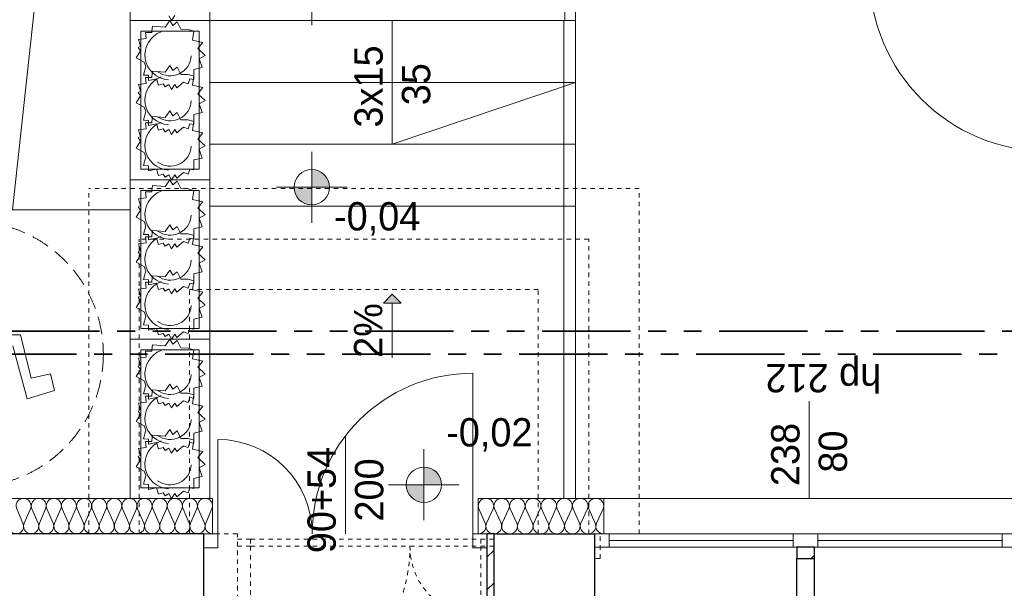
# Model space of a CAD drawing. Extents: x -220425 to -93252, y -20065 to 80294.
# Tile 100 of 103: x -108782 to -103219, y 2337 to 5549. Entities that reach past the tile are written whole.
import ezdxf

# ---------------------------------------------------------------- set-up
doc = ezdxf.new("R2010")
doc.units = 0
doc.header["$MEASUREMENT"] = 0
doc.set_wipeout_variables(frame=1)
for name, pattern in [('Hidden Line', [50, 25, -25]), ('Krawędzie ukryte', [150, 100, -50]), ('PHANTOM2', [1.25, 0.625, -0.125, 0.125, -0.125, 0.125, -0.125])]:
    doc.linetypes.add(name, pattern=pattern)
for name, color, linetype, lineweight in [('#CIEPŁO', 252, 'Continuous', 30), ('Arch opisy_Nr_Pióra__21', 7, 'Continuous', 9), ('Arch schody_Nr_Pióra__21', 7, 'Continuous', 9), ('arch spadki_Nr_Pióra__21', 7, 'Continuous', 9), ('ARCH TABELA_Nr_Pióra__21', 7, 'Continuous', 9), ('Arch wyburzenia_Nr_Pióra__46', 5, 'Continuous', 13), ('Arch ściany nośne_Nr_Pióra__21', 7, 'Continuous', 9), ('Arch ściany nośne_Nr_Pióra__27', 7, 'Continuous', 30), ('INWENT RZĘDNE_Nr_Pióra__21', 7, 'Continuous', 9), ('INWENT. DRZWI_Nr_Pióra__101', 8, 'Continuous', 13), ('INWENT.ŚCIANY_Nr_Pióra__1', 7, 'Continuous', 25), ('INWENT.ŚCIANY_Nr_Pióra__101', 8, 'Continuous', 13), ('PODKŁAD', 252, 'Continuous', 35)]:
    doc.layers.add(name, color=color, linetype=linetype, lineweight=lineweight)
doc.layers.add('#kan_san-op', color=34, linetype='Continuous')
for name, color, linetype, lineweight, true_color in [('Arch drzwi_Nr_Pióra__4', 7, 'Continuous', 9, 0x029e21), ('Arch ocieplenie_Nr_Pióra__22', 7, 'Continuous', 9, 0x7f7f7f), ('Arch okna_Nr_Pióra__4', 7, 'Continuous', 9, 0x029e21), ('Arch wyposarzenie_Nr_Pióra__2', 7, 'Continuous', 13, 0x7f7f7f), ('Arch wyposarzenie_Nr_Pióra__4', 7, 'Continuous', 9, 0x029e21)]:
    doc.layers.add(name, color=color, linetype=linetype, lineweight=lineweight, true_color=true_color)
doc.styles.add('GENERATED_STYLE_2', font='txt')
doc.styles.add('GENERATED_STYLE_6', font='txt')
pattern_1 = [(45, (0, 0), (-91.92388, 91.92388), [])]

# ---------------------------------------------------------------- blocks, each defined once
blk = doc.blocks.new('parter')
at = {"layer": 'Arch schody_Nr_Pióra__21', "linetype": 'Continuous'}
blk.add_hatch(color=252, dxfattribs=at).paths.add_polyline_path([(-170537.4, 3998.4), (-170487.4, 3948.4), (-170587.4, 3948.4)], flags=0)
at = {"layer": 'Arch ściany nośne_Nr_Pióra__21', "linetype": 'Continuous'}
h = blk.add_hatch(dxfattribs=at)
h.set_pattern_fill('Common_Brick', color=252, style=0, pattern_type=2)
h.set_pattern_definition(pattern_1)
h.paths.add_polyline_path([(-169962.4, 2214.9), (-169962.4, 2644.9), (-170002.4, 2644.9), (-170002.4, 2214.9)], flags=0)
h = blk.add_hatch(dxfattribs=at)
h.set_pattern_fill('Common_Brick', color=252, style=0, pattern_type=2)
h.set_pattern_definition(pattern_1)
h.paths.add_polyline_path([(-168252.4, 2504.9), (-168152.4, 2504.9), (-168152.4, 2569.9), (-168252.4, 2569.9)], flags=0)
at = {"layer": 'INWENT RZĘDNE_Nr_Pióra__21', "linetype": 'Continuous'}
for points in [[(-170992.1, 4602.2), (-170892.1, 4602.2), (-170899.7, 4640.4), (-170921.4, 4672.9), (-170953.8, 4694.6), (-170992.1, 4702.2)], [(-170992.1, 4602.2), (-171092.1, 4602.2), (-171084.5, 4563.9), (-171062.8, 4531.5), (-171030.4, 4509.8), (-170992.1, 4502.2)], [(-170358.5, 2922.1), (-170258.5, 2922.1), (-170266.2, 2960.4), (-170287.8, 2992.8), (-170320.3, 3014.5), (-170358.5, 3022.1)], [(-170358.5, 2922.1), (-170458.5, 2922.1), (-170450.9, 2883.8), (-170429.3, 2851.4), (-170396.8, 2829.7), (-170358.5, 2822.1)]]:
    blk.add_hatch(color=252, dxfattribs=at).paths.add_polyline_path(points, flags=0)
at = {"layer": 'Arch drzwi_Nr_Pióra__4', "color": 252, "linetype": 'Continuous'}
for p, q in [((-170082.4, 2644.9), (-170082.4, 3552.1)), ((-171522.4, 2644.9), (-171522.4, 3177.7)), ((-171602.4, 2644.9), (-171602.4, 2564.9)), ((-171602.4, 2644.9), (-171602.4, 2564.9)), ((-171522.4, 2644.9), (-171602.4, 2644.9)), ((-171602.4, 2644.9), (-171602.4, 2564.9)), ((-171522.4, 2564.9), (-171522.4, 2644.9)), ((-170082.4, 2644.9), (-170082.4, 2564.9)), ((-170002.4, 2644.9), (-170082.4, 2644.9)), ((-170002.4, 2564.9), (-170002.4, 2644.9)), ((-170002.4, 2644.9), (-170002.4, 2564.9)), ((-170002.4, 2644.9), (-170002.4, 2564.9)), ((-171602.4, 2564.9), (-171522.4, 2564.9)), ((-170082.4, 2564.9), (-170002.4, 2564.9))]:
    blk.add_line(p, q, dxfattribs=at)
for centre, radius, start, end in [((-170082.4, 2644.9), 907.2, 90, 180), ((-171522.4, 2644.9), 532.8, 0, 90)]:
    blk.add_arc(centre, radius, start, end, dxfattribs=at)
at = {"layer": 'Arch ocieplenie_Nr_Pióra__22', "color": 252, "linetype": 'Continuous'}
for p, q in [((-172659.2, 2785.3), (-172623.7, 2704.4)), ((-172616.5, 2704.4), (-172581, 2785.3)), ((-172573.8, 2785.3), (-172538.3, 2704.4)), ((-172531.1, 2704.4), (-172495.6, 2785.3)), ((-172488.4, 2785.3), (-172452.8, 2704.4)), ((-172445.7, 2704.4), (-172410.1, 2785.3)), ((-172403, 2785.3), (-172367.4, 2704.4)), ((-172360.3, 2704.4), (-172324.7, 2785.3)), ((-172317.5, 2785.3), (-172282, 2704.4)), ((-172274.8, 2704.4), (-172239.3, 2785.3)), ((-172232.1, 2785.3), (-172196.6, 2704.4)), ((-172189.4, 2704.4), (-172153.9, 2785.3)), ((-172146.7, 2785.3), (-172111.2, 2704.4)), ((-172104, 2704.4), (-172068.5, 2785.3)), ((-172061.3, 2785.3), (-172025.8, 2704.4)), ((-172018.6, 2704.4), (-171983.1, 2785.3)), ((-171975.9, 2785.3), (-171940.3, 2704.4)), ((-171933.2, 2704.4), (-171897.6, 2785.3)), ((-171890.5, 2785.3), (-171854.9, 2704.4)), ((-171847.8, 2704.4), (-171812.2, 2785.3)), ((-171805, 2785.3), (-171769.5, 2704.4)), ((-171762.3, 2704.4), (-171726.8, 2785.3)), ((-171719.6, 2785.3), (-171684.1, 2704.4)), ((-171676.9, 2704.4), (-171641.4, 2785.3)), ((-171634.2, 2785.3), (-171598.7, 2704.4)), ((-171591.5, 2704.4), (-171556, 2785.3)), ((-170048.7, 2785.3), (-170011.7, 2704.4)), ((-170004.3, 2704.4), (-169967.4, 2785.3)), ((-169959.9, 2785.3), (-169923, 2704.4)), ((-169915.5, 2704.4), (-169878.6, 2785.3)), ((-169871.2, 2785.3), (-169834.2, 2704.4)), ((-169826.8, 2704.4), (-169789.9, 2785.3)), ((-169782.4, 2785.3), (-169745.5, 2704.4)), ((-169738, 2704.4), (-169701.1, 2785.3)), ((-169693.7, 2785.3), (-169656.7, 2704.4)), ((-169649.3, 2704.4), (-169612.4, 2785.3)), ((-169604.9, 2785.3), (-169568, 2704.4)), ((-169560.5, 2704.4), (-169523.6, 2785.3)), ((-169516.2, 2785.3), (-169479.2, 2704.4)), ((-169471.8, 2704.4), (-169434.9, 2785.3)), ((-169427.4, 2785.3), (-169390.5, 2704.4)), ((-169383, 2704.4), (-169346.1, 2785.3))]:
    blk.add_line(p, q, dxfattribs=at)
for centre, major_axis, ratio, start_param, end_param in [((-172620.1, 2802.3), (42.7, 0), 0.995956, 5.870392, 9.837571), ((-172534.7, 2802.3), (42.7, 0), 0.995956, 5.870392, 9.837571), ((-172449.3, 2802.3), (42.7, 0), 0.995956, 5.870392, 9.837571), ((-172363.8, 2802.3), (42.7, 0), 0.995956, 5.870392, 9.837571), ((-172278.4, 2802.3), (42.7, 0), 0.995956, 5.870392, 9.837571), ((-172193, 2802.3), (42.7, 0), 0.995956, 5.870392, 9.837571), ((-172107.6, 2802.3), (42.7, 0), 0.995956, 5.870392, 9.837571), ((-172022.2, 2802.3), (42.7, 0), 0.995956, 5.870392, 9.837571), ((-171936.8, 2802.3), (42.7, 0), 0.995956, 5.870392, 9.837571), ((-171851.3, 2802.3), (42.7, 0), 0.995956, 5.870392, 9.837571), ((-171765.9, 2802.3), (42.7, 0), 0.995956, 5.870392, 9.837571), ((-171680.5, 2802.3), (42.7, 0), 0.995956, 5.870392, 9.837571), ((-171595.1, 2802.3), (42.7, 0), 0.995956, 5.870392, 9.837571), ((-170008, 2802.3), (44.4, 0), 0.958549, 5.870392, 9.837571), ((-169919.3, 2802.3), (44.4, 0), 0.958549, 5.870392, 9.837571), ((-169830.5, 2802.3), (44.4, 0), 0.958549, 5.870392, 9.837571), ((-169741.8, 2802.3), (44.4, 0), 0.958549, 5.870392, 9.837571), ((-169653, 2802.3), (44.4, 0), 0.958549, 5.870392, 9.837571), ((-169564.3, 2802.3), (44.4, 0), 0.958549, 5.870392, 9.837571), ((-169475.5, 2802.3), (44.4, 0), 0.958549, 5.870392, 9.837571), ((-169386.8, 2802.3), (44.4, 0), 0.958549, 5.870392, 9.837571), ((-172662.8, 2687.4), (42.7, 0), 0.995956, 2.7288, 6.695979), ((-172577.4, 2687.4), (42.7, 0), 0.995956, 2.7288, 6.695979), ((-172492, 2687.4), (42.7, 0), 0.995956, 2.7288, 6.695979), ((-172406.5, 2687.4), (42.7, 0), 0.995956, 2.7288, 6.695979), ((-172321.1, 2687.4), (42.7, 0), 0.995956, 2.7288, 6.695979), ((-172235.7, 2687.4), (42.7, 0), 0.995956, 2.7288, 6.695979), ((-172150.3, 2687.4), (42.7, 0), 0.995956, 2.7288, 6.695979), ((-172064.9, 2687.4), (42.7, 0), 0.995956, 2.7288, 6.695979), ((-171979.5, 2687.4), (42.7, 0), 0.995956, 2.7288, 6.695979), ((-171894, 2687.4), (42.7, 0), 0.995956, 2.7288, 6.695979), ((-171808.6, 2687.4), (42.7, 0), 0.995956, 2.7288, 6.695979), ((-171723.2, 2687.4), (42.7, 0), 0.995956, 2.7288, 6.695979), ((-171637.8, 2687.4), (42.7, 0), 0.995956, 2.7288, 6.695979), ((-171552.4, 2687.4), (42.7, 0), 0.995956, 2.7288, 4.712389), ((-170052.4, 2687.4), (44.4, 0), 0.958549, 4.712389, 6.695979), ((-169963.6, 2687.4), (44.4, 0), 0.958549, 2.7288, 6.695979), ((-169874.9, 2687.4), (44.4, 0), 0.958549, 2.7288, 6.695979), ((-169786.1, 2687.4), (44.4, 0), 0.958549, 2.7288, 6.695979), ((-169697.4, 2687.4), (44.4, 0), 0.958549, 2.7288, 6.695979), ((-169608.6, 2687.4), (44.4, 0), 0.958549, 2.7288, 6.695979), ((-169519.9, 2687.4), (44.4, 0), 0.958549, 2.7288, 6.695979), ((-169431.1, 2687.4), (44.4, 0), 0.958549, 2.7288, 6.695979), ((-169342.4, 2687.4), (44.4, 0), 0.958549, 2.7288, 4.712389)]:
    blk.add_ellipse(centre, major_axis=major_axis, ratio=ratio, start_param=start_param, end_param=end_param, dxfattribs=at)
at = {"layer": 'Arch okna_Nr_Pióra__4', "color": 252, "linetype": 'Continuous'}
for p, q in [((-168182.4, 2844.9), (-168182.4, 3394.9)), ((-170802.4, 2644.9), (-170802.4, 3194.9)), ((-169342.4, 2844.9), (-167022.4, 2844.9)), ((-169392.4, 2644.9), (-167012.4, 2644.9)), ((-169312.4, 2569.9), (-169312.4, 2644.9)), ((-168272.4, 2569.9), (-168272.4, 2644.9)), ((-168132.4, 2569.9), (-168132.4, 2644.9)), ((-167092.4, 2569.9), (-167092.4, 2644.9)), ((-169392.4, 2569.9), (-167012.4, 2569.9)), ((-169312.4, 2607.4), (-168272.4, 2607.4)), ((-168132.4, 2607.4), (-167092.4, 2607.4))]:
    blk.add_line(p, q, dxfattribs=at)
at = {"layer": 'Arch opisy_Nr_Pióra__21', "color": 252, "linetype": 'Krawędzie ukryte'}
blk.add_circle((-172919.6, 3659.9), 750, dxfattribs=at)
at = {"layer": 'Arch schody_Nr_Pióra__21', "color": 252, "linetype": 'Continuous'}
for p, q in [((-172682.4, 4474.9), (-172017.4, 10594.9)), ((-172017.4, 4474.9), (-172017.4, 10594.9)), ((-169502.4, 6804.9), (-169502.4, 5544.9)), ((-169562.4, 5544.9), (-169562.4, 6744.9)), ((-172017.4, 6444.9), (-172017.4, 5544.9)), ((-171567.4, 5544.9), (-171567.4, 6444.9)), ((-171567.4, 5544.9), (-172017.4, 5544.9)), ((-172017.4, 5544.9), (-172017.4, 4644.9)), ((-171567.4, 5544.9), (-172017.4, 5544.9)), ((-171567.4, 4644.9), (-171567.4, 5544.9)), ((-169502.4, 5544.9), (-171567.4, 5544.9)), ((-170537.4, 5544.9), (-170537.4, 4844.9)), ((-169567.4, 2844.9), (-169567.4, 5544.9)), ((-169502.4, 2844.9), (-169502.4, 5544.9)), ((-171957.4, 5484.9), (-171957.4, 4704.9)), ((-171627.4, 5484.9), (-171957.4, 5484.9)), ((-171627.4, 4704.9), (-171627.4, 5484.9)), ((-169502.4, 5194.9), (-171567.4, 5194.9)), ((-170537.4, 4844.9), (-169502.4, 5194.9)), ((-169502.4, 4844.9), (-171567.4, 4844.9)), ((-171957.4, 4704.9), (-171627.4, 4704.9)), ((-171567.4, 4644.9), (-172017.4, 4644.9)), ((-171567.4, 4644.9), (-172017.4, 4644.9)), ((-172017.4, 4644.9), (-172017.4, 3744.9)), ((-171567.4, 3744.9), (-171567.4, 4644.9)), ((-171957.4, 4584.9), (-171957.4, 3804.9)), ((-171627.4, 4584.9), (-171957.4, 4584.9)), ((-171627.4, 3804.9), (-171627.4, 4584.9)), ((-173217.4, 4474.9), (-172017.4, 4474.9)), ((-169502.4, 4494.9), (-171567.4, 4494.9)), ((-170537.4, 3998.4), (-170587.4, 3948.4)), ((-170537.4, 3998.4), (-170487.4, 3948.4)), ((-170487.4, 3948.4), (-170587.4, 3948.4)), ((-170537.4, 3638.4), (-170537.4, 3948.4)), ((-171957.4, 3804.9), (-171627.4, 3804.9)), ((-171567.4, 3744.9), (-172017.4, 3744.9)), ((-171567.4, 3744.9), (-172017.4, 3744.9)), ((-172017.4, 3744.9), (-172017.4, 2844.9)), ((-171567.4, 2844.9), (-171567.4, 3744.9)), ((-171957.4, 3684.9), (-171957.4, 2904.9)), ((-171627.4, 3684.9), (-171957.4, 3684.9)), ((-171627.4, 2904.9), (-171627.4, 3684.9)), ((-171957.4, 2904.9), (-171627.4, 2904.9)), ((-171567.4, 2844.9), (-172017.4, 2844.9))]:
    blk.add_line(p, q, dxfattribs=at)
at = {"layer": 'ARCH TABELA_Nr_Pióra__21', "color": 252, "linetype": 'Continuous'}
blk.add_circle((-166840, 5806.6), 1000, dxfattribs=at)
at = {"layer": 'Arch wyburzenia_Nr_Pióra__46', "color": 252, "linetype": 'Continuous'}
for p, q in [((-171552.4, 2844.9), (-175652.4, 2844.9)), ((-171552.4, 2844.9), (-171552.4, 2644.9)), ((-170052.4, 2644.9), (-170052.4, 2844.9)), ((-170052.4, 2844.9), (-169342.4, 2844.9)), ((-169342.4, 2844.9), (-169342.4, 2644.9))]:
    blk.add_line(p, q, dxfattribs=at)
at = {"layer": 'Arch wyposarzenie_Nr_Pióra__2', "color": 252, "linetype": 'Continuous'}
for p, q in [((-172637, 3769.1), (-172940.1, 3770.3)), ((-172576.9, 3524.6), (-172637, 3769.1)), ((-172680.6, 3706.4), (-172599.1, 3407.2)), ((-172468.7, 3548.2), (-172576.9, 3524.6)), ((-172445.4, 3453.7), (-172468.7, 3548.2)), ((-172599.1, 3407.2), (-172445.4, 3453.7))]:
    blk.add_line(p, q, dxfattribs=at)
at = {"layer": 'Arch wyposarzenie_Nr_Pióra__4', "color": 252, "linetype": 'Continuous'}
for p, q in [((-171784.7, 5544.9), (-171800.2, 5571.6)), ((-171766.6, 5571.7), (-171784.7, 5544.9)), ((-171895.5, 5483.3), (-171891.5, 5512.4)), ((-171891.5, 5512.4), (-171821.3, 5506.7)), ((-171821.3, 5506.7), (-171793.5, 5544.9)), ((-171793.5, 5544.9), (-171776.8, 5516.5)), ((-171776.8, 5516.5), (-171753.2, 5536)), ((-171753.2, 5536), (-171731.7, 5494.6)), ((-171932.2, 5476), (-171895.9, 5476.4)), ((-171927.2, 5442.8), (-171932.2, 5476)), ((-171895.9, 5476.4), (-171895.5, 5483.3)), ((-171731.7, 5494.6), (-171690.4, 5493.3)), ((-171690.4, 5493.3), (-171658.2, 5484.5)), ((-171658.2, 5484.5), (-171665.4, 5433.4)), ((-171972.3, 5391.8), (-171959.9, 5399.4)), ((-171971.8, 5436.8), (-171927.2, 5442.8)), ((-171959.9, 5399.4), (-171971.8, 5436.8)), ((-171665.4, 5433.4), (-171608.2, 5420)), ((-171608.2, 5420), (-171635.8, 5385.4)), ((-171983.3, 5333.8), (-171959.6, 5373)), ((-171959.6, 5373), (-171972.3, 5391.8)), ((-171635.8, 5385.4), (-171594, 5347.2)), ((-171594, 5347.2), (-171627.4, 5328)), ((-171938.6, 5308.4), (-171983.3, 5333.8)), ((-171929.2, 5284.1), (-171938.6, 5308.4)), ((-171821.3, 5252.2), (-171793.5, 5290.4)), ((-171793.5, 5290.4), (-171776.8, 5262.1)), ((-171627.4, 5328), (-171611.3, 5278.1)), ((-171942.3, 5235.3), (-171929.2, 5284.1)), ((-171913.6, 5234.6), (-171942.3, 5235.3)), ((-171914.2, 5204.8), (-171913.6, 5234.6)), ((-171895.5, 5228.8), (-171891.5, 5257.9)), ((-171891.5, 5257.9), (-171821.3, 5252.2)), ((-171776.8, 5262.1), (-171753.2, 5281.5)), ((-171753.2, 5281.5), (-171731.7, 5240.1)), ((-171731.7, 5240.1), (-171690.4, 5238.8)), ((-171690.4, 5238.8), (-171658.2, 5230)), ((-171658.2, 5230), (-171665.4, 5179)), ((-171611.3, 5278.1), (-171658.9, 5267.6)), ((-171658.9, 5267.6), (-171657.6, 5211)), ((-171971.8, 5182.4), (-171927.2, 5188.4)), ((-171959.9, 5144.9), (-171971.8, 5182.4)), ((-171932.2, 5221.6), (-171895.9, 5221.9)), ((-171927.2, 5188.4), (-171932.2, 5221.6)), ((-171869.9, 5214.6), (-171914.2, 5204.8)), ((-171895.9, 5221.9), (-171895.5, 5228.8)), ((-171858.1, 5179.3), (-171869.9, 5214.6)), ((-171831.5, 5187.3), (-171858.1, 5179.3)), ((-171820.4, 5169.8), (-171831.5, 5187.3)), ((-171800.2, 5182.1), (-171820.4, 5169.8)), ((-171784.7, 5155.4), (-171800.2, 5182.1)), ((-171766.6, 5182.3), (-171784.7, 5155.4)), ((-171753.6, 5163.5), (-171766.6, 5182.3)), ((-171717.4, 5196.8), (-171753.6, 5163.5)), ((-171690.7, 5187.4), (-171717.4, 5196.8)), ((-171680.8, 5214.1), (-171690.7, 5187.4)), ((-171657.6, 5211), (-171680.8, 5214.1)), ((-171665.4, 5179), (-171608.2, 5165.6)), ((-171983.3, 5079.4), (-171959.6, 5118.5)), ((-171972.3, 5137.3), (-171959.9, 5144.9)), ((-171959.6, 5118.5), (-171972.3, 5137.3)), ((-171608.2, 5165.6), (-171635.8, 5130.9)), ((-171635.8, 5130.9), (-171594, 5092.7)), ((-171938.6, 5054), (-171983.3, 5079.4)), ((-171594, 5092.7), (-171627.4, 5073.6)), ((-171627.4, 5073.6), (-171611.3, 5023.7)), ((-171942.3, 4980.8), (-171929.2, 5029.6)), ((-171929.2, 5029.6), (-171938.6, 5054)), ((-171821.3, 4996.1), (-171793.5, 5034.3)), ((-171793.5, 5034.3), (-171776.8, 5006)), ((-171776.8, 5006), (-171753.2, 5025.5)), ((-171753.2, 5025.5), (-171731.7, 4984)), ((-171611.3, 5023.7), (-171658.9, 5013.1)), ((-171658.9, 5013.1), (-171657.6, 4956.6)), ((-171913.6, 4980.1), (-171942.3, 4980.8)), ((-171932.2, 4965.5), (-171895.9, 4965.8)), ((-171927.2, 4932.3), (-171932.2, 4965.5)), ((-171914.2, 4950.4), (-171913.6, 4980.1)), ((-171869.9, 4960.1), (-171914.2, 4950.4)), ((-171895.9, 4965.8), (-171895.5, 4972.7)), ((-171895.5, 4972.7), (-171891.5, 5001.9)), ((-171891.5, 5001.9), (-171821.3, 4996.1)), ((-171858.1, 4924.8), (-171869.9, 4960.1)), ((-171731.7, 4984), (-171690.4, 4982.7)), ((-171680.8, 4959.7), (-171690.7, 4932.9)), ((-171690.4, 4982.7), (-171658.2, 4974)), ((-171657.6, 4956.6), (-171680.8, 4959.7)), ((-171658.2, 4974), (-171665.4, 4922.9)), ((-171971.8, 4926.3), (-171927.2, 4932.3)), ((-171959.9, 4888.8), (-171971.8, 4926.3)), ((-171831.5, 4932.8), (-171858.1, 4924.8)), ((-171820.4, 4915.3), (-171831.5, 4932.8)), ((-171800.2, 4927.7), (-171820.4, 4915.3)), ((-171784.7, 4900.9), (-171800.2, 4927.7)), ((-171766.6, 4927.8), (-171784.7, 4900.9)), ((-171753.6, 4909), (-171766.6, 4927.8)), ((-171717.4, 4942.4), (-171753.6, 4909)), ((-171690.7, 4932.9), (-171717.4, 4942.4)), ((-171665.4, 4922.9), (-171608.2, 4909.5)), ((-171608.2, 4909.5), (-171635.8, 4874.9)), ((-171983.3, 4823.3), (-171959.6, 4862.4)), ((-171972.3, 4881.2), (-171959.9, 4888.8)), ((-171959.6, 4862.4), (-171972.3, 4881.2)), ((-171635.8, 4874.9), (-171594, 4836.7)), ((-171938.6, 4797.9), (-171983.3, 4823.3)), ((-171929.2, 4773.6), (-171938.6, 4797.9)), ((-171594, 4836.7), (-171627.4, 4817.5)), ((-171627.4, 4817.5), (-171611.3, 4767.6)), ((-171942.3, 4724.7), (-171929.2, 4773.6)), ((-171611.3, 4767.6), (-171658.9, 4757)), ((-171658.9, 4757), (-171657.6, 4700.5)), ((-171913.6, 4724), (-171942.3, 4724.7)), ((-171914.2, 4694.3), (-171913.6, 4724)), ((-171869.9, 4704), (-171914.2, 4694.3)), ((-171858.1, 4668.8), (-171869.9, 4704)), ((-171831.5, 4676.7), (-171858.1, 4668.8)), ((-171820.4, 4659.2), (-171831.5, 4676.7)), ((-171717.4, 4686.3), (-171753.6, 4652.9)), ((-171690.7, 4676.8), (-171717.4, 4686.3)), ((-171680.8, 4703.6), (-171690.7, 4676.8)), ((-171657.6, 4700.5), (-171680.8, 4703.6)), ((-171821.3, 4606.7), (-171793.5, 4644.9)), ((-171800.2, 4671.6), (-171820.4, 4659.2)), ((-171784.7, 4644.9), (-171800.2, 4671.6)), ((-171793.5, 4644.9), (-171776.8, 4616.5)), ((-171766.6, 4671.7), (-171784.7, 4644.9)), ((-171776.8, 4616.5), (-171753.2, 4636)), ((-171753.6, 4652.9), (-171766.6, 4671.7)), ((-171753.2, 4636), (-171731.7, 4594.6)), ((-171932.2, 4576), (-171895.9, 4576.4)), ((-171927.2, 4542.8), (-171932.2, 4576)), ((-171895.9, 4576.4), (-171895.5, 4583.3)), ((-171895.5, 4583.3), (-171891.5, 4612.4)), ((-171891.5, 4612.4), (-171821.3, 4606.7)), ((-171731.7, 4594.6), (-171690.4, 4593.3)), ((-171690.4, 4593.3), (-171658.2, 4584.5)), ((-171658.2, 4584.5), (-171665.4, 4533.4)), ((-171971.8, 4536.8), (-171927.2, 4542.8)), ((-171959.9, 4499.4), (-171971.8, 4536.8)), ((-171665.4, 4533.4), (-171608.2, 4520)), ((-171608.2, 4520), (-171635.8, 4485.4)), ((-171983.3, 4433.8), (-171959.6, 4473)), ((-171972.3, 4491.8), (-171959.9, 4499.4)), ((-171959.6, 4473), (-171972.3, 4491.8)), ((-171635.8, 4485.4), (-171594, 4447.2)), ((-171938.6, 4408.4), (-171983.3, 4433.8)), ((-171929.2, 4384.1), (-171938.6, 4408.4)), ((-171594, 4447.2), (-171627.4, 4428)), ((-171627.4, 4428), (-171611.3, 4378.1)), ((-171942.3, 4335.3), (-171929.2, 4384.1)), ((-171895.5, 4328.8), (-171891.5, 4357.9)), ((-171891.5, 4357.9), (-171821.3, 4352.2)), ((-171821.3, 4352.2), (-171793.5, 4390.4)), ((-171793.5, 4390.4), (-171776.8, 4362.1)), ((-171776.8, 4362.1), (-171753.2, 4381.5)), ((-171753.2, 4381.5), (-171731.7, 4340.1)), ((-171731.7, 4340.1), (-171690.4, 4338.8)), ((-171611.3, 4378.1), (-171658.9, 4367.6)), ((-171658.9, 4367.6), (-171657.6, 4311)), ((-171971.8, 4282.4), (-171927.2, 4288.4)), ((-171913.6, 4334.6), (-171942.3, 4335.3)), ((-171932.2, 4321.6), (-171895.9, 4321.9)), ((-171927.2, 4288.4), (-171932.2, 4321.6)), ((-171914.2, 4304.8), (-171913.6, 4334.6)), ((-171869.9, 4314.6), (-171914.2, 4304.8)), ((-171895.9, 4321.9), (-171895.5, 4328.8)), ((-171858.1, 4279.3), (-171869.9, 4314.6)), ((-171831.5, 4287.3), (-171858.1, 4279.3)), ((-171820.4, 4269.8), (-171831.5, 4287.3)), ((-171717.4, 4296.8), (-171753.6, 4263.5)), ((-171690.7, 4287.4), (-171717.4, 4296.8)), ((-171680.8, 4314.1), (-171690.7, 4287.4)), ((-171690.4, 4338.8), (-171658.2, 4330)), ((-171657.6, 4311), (-171680.8, 4314.1)), ((-171658.2, 4330), (-171665.4, 4279)), ((-171972.3, 4237.3), (-171959.9, 4244.9)), ((-171959.6, 4218.5), (-171972.3, 4237.3)), ((-171959.9, 4244.9), (-171971.8, 4282.4)), ((-171800.2, 4282.1), (-171820.4, 4269.8)), ((-171784.7, 4255.4), (-171800.2, 4282.1)), ((-171766.6, 4282.3), (-171784.7, 4255.4)), ((-171753.6, 4263.5), (-171766.6, 4282.3)), ((-171665.4, 4279), (-171608.2, 4265.6)), ((-171608.2, 4265.6), (-171635.8, 4230.9)), ((-171635.8, 4230.9), (-171594, 4192.7)), ((-171983.3, 4179.4), (-171959.6, 4218.5)), ((-171938.6, 4154), (-171983.3, 4179.4)), ((-171594, 4192.7), (-171627.4, 4173.6)), ((-171627.4, 4173.6), (-171611.3, 4123.7)), ((-171942.3, 4080.8), (-171929.2, 4129.6)), ((-171929.2, 4129.6), (-171938.6, 4154)), ((-171821.3, 4096.1), (-171793.5, 4134.3)), ((-171793.5, 4134.3), (-171776.8, 4106)), ((-171776.8, 4106), (-171753.2, 4125.5)), ((-171753.2, 4125.5), (-171731.7, 4084)), ((-171611.3, 4123.7), (-171658.9, 4113.1)), ((-171913.6, 4080.1), (-171942.3, 4080.8)), ((-171932.2, 4065.5), (-171895.9, 4065.8)), ((-171927.2, 4032.3), (-171932.2, 4065.5)), ((-171914.2, 4050.4), (-171913.6, 4080.1)), ((-171895.9, 4065.8), (-171895.5, 4072.7)), ((-171895.5, 4072.7), (-171891.5, 4101.9)), ((-171891.5, 4101.9), (-171821.3, 4096.1)), ((-171731.7, 4084), (-171690.4, 4082.7)), ((-171690.4, 4082.7), (-171658.2, 4074)), ((-171658.2, 4074), (-171665.4, 4022.9)), ((-171658.9, 4113.1), (-171657.6, 4056.6)), ((-171971.8, 4026.3), (-171927.2, 4032.3)), ((-171959.9, 3988.8), (-171971.8, 4026.3)), ((-171869.9, 4060.1), (-171914.2, 4050.4)), ((-171858.1, 4024.8), (-171869.9, 4060.1)), ((-171831.5, 4032.8), (-171858.1, 4024.8)), ((-171820.4, 4015.3), (-171831.5, 4032.8)), ((-171800.2, 4027.7), (-171820.4, 4015.3)), ((-171784.7, 4000.9), (-171800.2, 4027.7)), ((-171766.6, 4027.8), (-171784.7, 4000.9)), ((-171753.6, 4009), (-171766.6, 4027.8)), ((-171717.4, 4042.4), (-171753.6, 4009)), ((-171690.7, 4032.9), (-171717.4, 4042.4)), ((-171680.8, 4059.7), (-171690.7, 4032.9)), ((-171657.6, 4056.6), (-171680.8, 4059.7)), ((-171665.4, 4022.9), (-171608.2, 4009.5)), ((-171608.2, 4009.5), (-171635.8, 3974.9)), ((-171983.3, 3923.3), (-171959.6, 3962.4)), ((-171972.3, 3981.2), (-171959.9, 3988.8)), ((-171959.6, 3962.4), (-171972.3, 3981.2)), ((-171635.8, 3974.9), (-171594, 3936.7)), ((-171938.6, 3897.9), (-171983.3, 3923.3)), ((-171929.2, 3873.6), (-171938.6, 3897.9)), ((-171594, 3936.7), (-171627.4, 3917.5)), ((-171627.4, 3917.5), (-171611.3, 3867.6)), ((-171942.3, 3824.7), (-171929.2, 3873.6)), ((-171611.3, 3867.6), (-171658.9, 3857)), ((-171658.9, 3857), (-171657.6, 3800.5)), ((-171913.6, 3824), (-171942.3, 3824.7)), ((-171914.2, 3794.3), (-171913.6, 3824)), ((-171869.9, 3804), (-171914.2, 3794.3)), ((-171858.1, 3768.8), (-171869.9, 3804)), ((-171717.4, 3786.3), (-171753.6, 3752.9)), ((-171690.7, 3776.8), (-171717.4, 3786.3)), ((-171680.8, 3803.6), (-171690.7, 3776.8)), ((-171657.6, 3800.5), (-171680.8, 3803.6)), ((-171831.5, 3776.7), (-171858.1, 3768.8)), ((-171820.4, 3759.2), (-171831.5, 3776.7)), ((-171821.3, 3706.7), (-171793.5, 3744.9)), ((-171800.2, 3771.6), (-171820.4, 3759.2)), ((-171784.7, 3744.9), (-171800.2, 3771.6)), ((-171793.5, 3744.9), (-171776.8, 3716.5)), ((-171766.6, 3771.7), (-171784.7, 3744.9)), ((-171776.8, 3716.5), (-171753.2, 3736)), ((-171753.6, 3752.9), (-171766.6, 3771.7)), ((-171753.2, 3736), (-171731.7, 3694.6)), ((-171932.2, 3676), (-171895.9, 3676.4)), ((-171927.2, 3642.8), (-171932.2, 3676)), ((-171895.9, 3676.4), (-171895.5, 3683.3)), ((-171895.5, 3683.3), (-171891.5, 3712.4)), ((-171891.5, 3712.4), (-171821.3, 3706.7)), ((-171731.7, 3694.6), (-171690.4, 3693.3)), ((-171690.4, 3693.3), (-171658.2, 3684.5)), ((-171658.2, 3684.5), (-171665.4, 3633.4)), ((-171971.8, 3636.8), (-171927.2, 3642.8)), ((-171959.9, 3599.4), (-171971.8, 3636.8)), ((-171665.4, 3633.4), (-171608.2, 3620)), ((-171608.2, 3620), (-171635.8, 3585.4)), ((-171983.3, 3533.8), (-171959.6, 3573)), ((-171972.3, 3591.8), (-171959.9, 3599.4)), ((-171959.6, 3573), (-171972.3, 3591.8)), ((-171635.8, 3585.4), (-171594, 3547.2)), ((-171938.6, 3508.4), (-171983.3, 3533.8)), ((-171929.2, 3484.1), (-171938.6, 3508.4)), ((-171594, 3547.2), (-171627.4, 3528)), ((-171627.4, 3528), (-171611.3, 3478.1)), ((-171942.3, 3435.3), (-171929.2, 3484.1)), ((-171895.5, 3428.8), (-171891.5, 3457.9)), ((-171891.5, 3457.9), (-171821.3, 3452.2)), ((-171821.3, 3452.2), (-171793.5, 3490.4)), ((-171793.5, 3490.4), (-171776.8, 3462.1)), ((-171776.8, 3462.1), (-171753.2, 3481.5)), ((-171753.2, 3481.5), (-171731.7, 3440.1)), ((-171611.3, 3478.1), (-171658.9, 3467.6)), ((-171658.9, 3467.6), (-171657.6, 3411)), ((-171913.6, 3434.6), (-171942.3, 3435.3)), ((-171932.2, 3421.6), (-171895.9, 3421.9)), ((-171927.2, 3388.4), (-171932.2, 3421.6)), ((-171914.2, 3404.8), (-171913.6, 3434.6)), ((-171869.9, 3414.6), (-171914.2, 3404.8)), ((-171895.9, 3421.9), (-171895.5, 3428.8)), ((-171858.1, 3379.3), (-171869.9, 3414.6)), ((-171717.4, 3396.8), (-171753.6, 3363.5)), ((-171731.7, 3440.1), (-171690.4, 3438.8)), ((-171690.7, 3387.4), (-171717.4, 3396.8)), ((-171680.8, 3414.1), (-171690.7, 3387.4)), ((-171690.4, 3438.8), (-171658.2, 3430)), ((-171657.6, 3411), (-171680.8, 3414.1)), ((-171658.2, 3430), (-171665.4, 3379)), ((-171972.3, 3337.3), (-171959.9, 3344.9)), ((-171971.8, 3382.4), (-171927.2, 3388.4)), ((-171959.9, 3344.9), (-171971.8, 3382.4)), ((-171831.5, 3387.3), (-171858.1, 3379.3)), ((-171820.4, 3369.8), (-171831.5, 3387.3)), ((-171800.2, 3382.1), (-171820.4, 3369.8)), ((-171784.7, 3355.4), (-171800.2, 3382.1)), ((-171766.6, 3382.3), (-171784.7, 3355.4)), ((-171753.6, 3363.5), (-171766.6, 3382.3)), ((-171665.4, 3379), (-171608.2, 3365.6)), ((-171608.2, 3365.6), (-171635.8, 3330.9)), ((-171983.3, 3279.4), (-171959.6, 3318.5)), ((-171959.6, 3318.5), (-171972.3, 3337.3)), ((-171635.8, 3330.9), (-171594, 3292.7)), ((-171594, 3292.7), (-171627.4, 3273.6)), ((-171938.6, 3254), (-171983.3, 3279.4)), ((-171942.3, 3180.8), (-171929.2, 3229.6)), ((-171929.2, 3229.6), (-171938.6, 3254)), ((-171821.3, 3196.1), (-171793.5, 3234.3)), ((-171793.5, 3234.3), (-171776.8, 3206)), ((-171627.4, 3273.6), (-171611.3, 3223.7)), ((-171913.6, 3180.1), (-171942.3, 3180.8)), ((-171914.2, 3150.4), (-171913.6, 3180.1)), ((-171895.9, 3165.8), (-171895.5, 3172.7)), ((-171895.5, 3172.7), (-171891.5, 3201.9)), ((-171891.5, 3201.9), (-171821.3, 3196.1)), ((-171776.8, 3206), (-171753.2, 3225.5)), ((-171753.2, 3225.5), (-171731.7, 3184)), ((-171731.7, 3184), (-171690.4, 3182.7)), ((-171690.4, 3182.7), (-171658.2, 3174)), ((-171658.2, 3174), (-171665.4, 3122.9)), ((-171611.3, 3223.7), (-171658.9, 3213.1)), ((-171658.9, 3213.1), (-171657.6, 3156.6)), ((-171971.8, 3126.3), (-171927.2, 3132.3)), ((-171959.9, 3088.8), (-171971.8, 3126.3)), ((-171932.2, 3165.5), (-171895.9, 3165.8)), ((-171927.2, 3132.3), (-171932.2, 3165.5)), ((-171869.9, 3160.1), (-171914.2, 3150.4)), ((-171858.1, 3124.8), (-171869.9, 3160.1)), ((-171831.5, 3132.8), (-171858.1, 3124.8)), ((-171820.4, 3115.3), (-171831.5, 3132.8)), ((-171800.2, 3127.7), (-171820.4, 3115.3)), ((-171784.7, 3100.9), (-171800.2, 3127.7)), ((-171766.6, 3127.8), (-171784.7, 3100.9)), ((-171753.6, 3109), (-171766.6, 3127.8)), ((-171717.4, 3142.4), (-171753.6, 3109)), ((-171690.7, 3132.9), (-171717.4, 3142.4)), ((-171680.8, 3159.7), (-171690.7, 3132.9)), ((-171657.6, 3156.6), (-171680.8, 3159.7)), ((-171665.4, 3122.9), (-171608.2, 3109.5)), ((-171983.3, 3023.3), (-171959.6, 3062.4)), ((-171972.3, 3081.2), (-171959.9, 3088.8)), ((-171959.6, 3062.4), (-171972.3, 3081.2)), ((-171608.2, 3109.5), (-171635.8, 3074.9)), ((-171635.8, 3074.9), (-171594, 3036.7)), ((-171938.6, 2997.9), (-171983.3, 3023.3)), ((-171594, 3036.7), (-171627.4, 3017.5)), ((-171627.4, 3017.5), (-171611.3, 2967.6)), ((-171942.3, 2924.7), (-171929.2, 2973.6)), ((-171929.2, 2973.6), (-171938.6, 2997.9)), ((-171611.3, 2967.6), (-171658.9, 2957)), ((-171658.9, 2957), (-171657.6, 2900.5)), ((-171913.6, 2924), (-171942.3, 2924.7)), ((-171914.2, 2894.3), (-171913.6, 2924)), ((-171869.9, 2904), (-171914.2, 2894.3)), ((-171858.1, 2868.8), (-171869.9, 2904)), ((-171680.8, 2903.6), (-171690.7, 2876.8)), ((-171657.6, 2900.5), (-171680.8, 2903.6)), ((-171831.5, 2876.7), (-171858.1, 2868.8)), ((-171820.4, 2859.2), (-171831.5, 2876.7)), ((-171800.2, 2871.6), (-171820.4, 2859.2)), ((-171784.7, 2844.9), (-171800.2, 2871.6)), ((-171766.6, 2871.7), (-171784.7, 2844.9)), ((-171753.6, 2852.9), (-171766.6, 2871.7)), ((-171717.4, 2886.3), (-171753.6, 2852.9)), ((-171690.7, 2876.8), (-171717.4, 2886.3))]:
    blk.add_line(p, q, dxfattribs=at)
for centre, major_axis, start_param, end_param in [((-171792.4, 5349.3), (142.6, 0), 1.927535, 4.652962), ((-171792.4, 5349.3), (119.4, 0), 4.078423, 6.243896), ((-171792.4, 5094.9), (142.6, 0), 1.927535, 4.652962), ((-171792.4, 5094.9), (119.4, 0), 4.078423, 6.243896), ((-171792.4, 4838.8), (142.6, 0), 1.927535, 4.652962), ((-171792.4, 4838.8), (119.4, 0), 4.078423, 6.243896), ((-171792.4, 4449.3), (142.6, 0), 1.927535, 4.652962), ((-171792.4, 4449.3), (119.4, 0), 4.078423, 6.243896), ((-171792.4, 4194.9), (142.6, 0), 1.927535, 4.652962), ((-171792.4, 4194.9), (119.4, 0), 4.078423, 6.243896), ((-171792.4, 3938.8), (142.6, 0), 1.927535, 4.652962), ((-171792.4, 3938.8), (119.4, 0), 4.078423, 6.243896), ((-171792.4, 3549.3), (142.6, 0), 1.927535, 4.652962), ((-171792.4, 3549.3), (119.4, 0), 4.078423, 6.243896), ((-171792.4, 3294.9), (142.6, 0), 1.927535, 4.652962), ((-171792.4, 3294.9), (119.4, 0), 4.078423, 6.243896), ((-171792.4, 3038.8), (142.6, 0), 1.927535, 4.652962), ((-171792.4, 3038.8), (119.4, 0), 4.078423, 6.243896)]:
    blk.add_ellipse(centre, major_axis=major_axis, ratio=0.982005, start_param=start_param, end_param=end_param, dxfattribs=at)
at = {"layer": 'Arch ściany nośne_Nr_Pióra__27', "color": 252, "linetype": 'Continuous'}
for p, q in [((-170002.4, 2644.9), (-170002.4, 2214.9)), ((-169962.4, 2644.9), (-170002.4, 2644.9)), ((-169962.4, 2214.9), (-169962.4, 2644.9)), ((-168252.4, 2569.9), (-168252.4, 2504.9)), ((-168152.4, 2569.9), (-168252.4, 2569.9)), ((-168152.4, 2504.9), (-168152.4, 2569.9)), ((-168252.4, 2504.9), (-168152.4, 2504.9))]:
    blk.add_line(p, q, dxfattribs=at)
at = {"layer": 'INWENT RZĘDNE_Nr_Pióra__21', "color": 252, "linetype": 'Continuous'}
for p, q in [((-170992.1, 5518), (-170992.1, 5918)), ((-170992.1, 4402.2), (-170992.1, 4802.2)), ((-171192.1, 4602.2), (-170792.1, 4602.2)), ((-170358.5, 2722.1), (-170358.5, 3122.1)), ((-170558.5, 2922.1), (-170158.5, 2922.1))]:
    blk.add_line(p, q, dxfattribs=at)
for centre in [(-170992.1, 4602.2), (-170358.5, 2922.1)]:
    blk.add_circle(centre, 100, dxfattribs=at)
at = {"layer": 'INWENT. DRZWI_Nr_Pióra__101', "color": 252, "linetype": 'Hidden Line'}
for p, q in [((-171412.4, 2614.9), (-171337.4, 2614.9)), ((-171337.4, 2614.9), (-170037.4, 2614.9)), ((-171337.4, 2614.9), (-171337.4, 2574.9)), ((-170037.4, 2614.9), (-170037.4, 2574.9)), ((-169962.4, 2614.9), (-170037.4, 2614.9)), ((-171337.4, 2574.9), (-171412.4, 2574.9)), ((-171337.4, 2574.9), (-170037.4, 2574.9)), ((-171337.4, 2574.9), (-171337.4, 1674.9)), ((-170037.4, 2574.9), (-170037.4, 2174.9)), ((-170037.4, 2574.9), (-169962.4, 2574.9))]:
    blk.add_line(p, q, dxfattribs=at)
for centre, radius, start, end in [((-171337.4, 2574.9), 900, 270, 0), ((-170037.4, 2574.9), 400, 180, 270)]:
    blk.add_arc(centre, radius, start, end, dxfattribs=at)
at = {"layer": 'INWENT.ŚCIANY_Nr_Pióra__1', "color": 252, "linetype": 'Continuous'}
for p, q in [((-171602.4, 2644.9), (-175892.4, 2644.9)), ((-171602.4, 2224.9), (-171602.4, 2644.9)), ((-169962.4, 2644.9), (-169392.4, 2644.9)), ((-169962.4, 2214.9), (-169962.4, 2644.9)), ((-169392.4, 2214.9), (-169392.4, 2644.9)), ((-168252.4, 2504.9), (-168152.4, 2504.9)), ((-168252.4, 2214.9), (-168252.4, 2504.9)), ((-168152.4, 1224.9), (-168152.4, 2504.9))]:
    blk.add_line(p, q, dxfattribs=at)
at = {"layer": 'INWENT.ŚCIANY_Nr_Pióra__101', "color": 252, "linetype": 'Hidden Line'}
for p, q in [((-172252.4, 2644.9), (-172252.4, 4594.9)), ((-169142.4, 4594.9), (-172252.4, 4594.9)), ((-169142.4, 2644.9), (-169142.4, 4594.9)), ((-171967.4, 2644.9), (-171967.4, 4309.9)), ((-169427.4, 4309.9), (-171967.4, 4309.9)), ((-169427.4, 2644.9), (-169427.4, 4309.9)), ((-171682.4, 2644.9), (-171682.4, 4024.9)), ((-169712.4, 4024.9), (-171682.4, 4024.9)), ((-169712.4, 2644.9), (-169712.4, 4024.9)), ((-171412.4, 2644.9), (-171602.4, 2644.9)), ((-171412.4, 2224.9), (-171412.4, 2644.9)), ((-169392.4, 2644.9), (-169362.4, 2644.9)), ((-169362.4, 2504.9), (-169362.4, 2644.9)), ((-169362.4, 2504.9), (-169392.4, 2504.9))]:
    blk.add_line(p, q, dxfattribs=at)
at = {"layer": 'Arch drzwi_Nr_Pióra__4', "color": 252, "linetype": 'Continuous', "style": 'GENERATED_STYLE_6'}
for s, p in [('90+54', (-170856.6, 2535.1)), ('200', (-170587.9, 2714.1))]:
    blk.add_text(s, height=160, rotation=90, dxfattribs=at).set_placement(p)
at = {"layer": 'Arch okna_Nr_Pióra__4', "color": 252, "linetype": 'Continuous', "style": 'GENERATED_STYLE_6'}
for s, rotation, p in [('hp 212', 180, (-167774.8, 3604.2)), ('238', 90, (-168236.6, 2914.1)), ('80', 90, (-167967.8, 2990.3))]:
    blk.add_text(s, height=160, rotation=rotation, dxfattribs=at).set_placement(p)
at = {"layer": 'Arch schody_Nr_Pióra__21', "color": 252, "linetype": 'Continuous', "style": 'GENERATED_STYLE_6'}
for s, p in [('3x15', (-170591.6, 4939.6)), ('35', (-170322.9, 5065.3))]:
    blk.add_text(s, height=160, rotation=90, dxfattribs=at).set_placement(p)
at = {"layer": 'arch spadki_Nr_Pióra__21', "color": 252, "linetype": 'Continuous', "style": 'GENERATED_STYLE_6'}
blk.add_text('2%', height=160, rotation=90, dxfattribs=at).set_placement((-170593.6, 3638.4))
at = {"layer": 'INWENT RZĘDNE_Nr_Pióra__21', "color": 252, "char_height": 160, "attachment_point": 7, "style": 'GENERATED_STYLE_2'}
for s, insert in [('{-0,04}', (-170866.3, 4328.6)), ('{-0,02}', (-170232.7, 3108.4))]:
    blk.add_mtext(s, dxfattribs=dict(at, insert=insert))

msp = doc.modelspace()

# ---------------------------------------------------------------- linework, layer by layer
at = {"layer": '#CIEPŁO', "color": 202, "linetype": 'PHANTOM2', "lineweight": 35, "ltscale": 800}
for p, q in [((-98330.1, 3789.4), (-109579.1, 3789.4)), ((-98460.1, 3659.4), (-109468, 3659.4))]:
    msp.add_line(p, q, dxfattribs=at)

# ---------------------------------------------------------------- block references
at = {"layer": 'PODKŁAD'}
msp.add_blockref('parter', (63860.6, 0), dxfattribs=at)
msp.add_blockref('parter', (63860.6, 0), dxfattribs=at)

# ---------------------------------------------------------------- next in the draw order: wipeouts: each hides what was drawn before it
at = {"ltscale": 10}
msp.add_wipeout([(-114251.7, 8964.9), (-93251.7, 8964.9), (-93551.7, 8659.9), (-113001.7, 8659.9), (-113001.7, -5580.1), (-93551.7, -5580.1), (-93251.7, -5885.1), (-114251.7, -5885.1)], dxfattribs=at).dxf.layer = '#kan_san-op'

doc.saveas('drawing.dxf')
